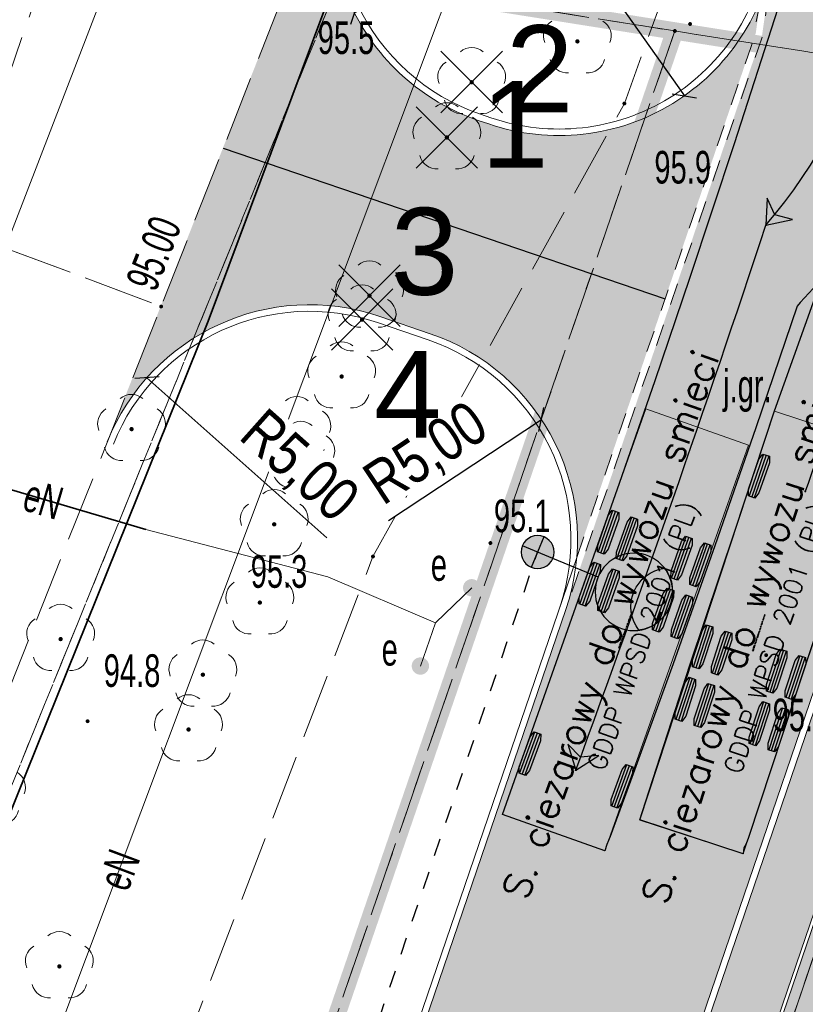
# Model space of a CAD drawing. Header units: metres. Extents: x 6539540 to 6543249, y 5894370 to 5895874.
# Tile 38 of 91: x 6541946 to 6541964, y 5895258 to 5895281. Entities that reach past the tile are written whole.
import ezdxf
from ezdxf.enums import TextEntityAlignment as Align

# ---------------------------------------------------------------- set-up
doc = ezdxf.new("R2010")
doc.units = ezdxf.units.M
for name, pattern in [('0.4_0.4', [0.8, 0.4, -0.4]), ('0.5_0.5', [1, 0.5, -0.5]), ('1.5_0.5', [2, 1.5, -0.5]), ('DASHED', [0.75, 0.5, -0.25]), ('egkk-500', [2, 1.5, -0.5]), ('egug-500', [1, 0.5, -0.5])]:
    doc.linetypes.add(name, pattern=pattern)
for name, color, linetype in [('203-punkt graniczny', 7, 'Continuous'), ('217-kontur klasyfikacyjny', 7, 'Continuous'), ('218-kontur użytku gruntowego', 7, 'Continuous'), ('219-działka ewidencyjna', 7, 'Continuous'), ('_dr_krawężnik najazdowy 15x22', 214, '0.5_0.5'), ('_dr_krawężnik wystający 15x30', 214, 'Continuous'), ('_rozbiórki', 1, 'Continuous'), ('drzewo liściaste', 7, 'Continuous'), ('elektroenergetyczne urządzenie techniczne', 7, 'Continuous'), ('elektroenergetyczne urządzenie techniczne-Atr17', 7, 'Continuous'), ('jezdnia', 7, 'Continuous'), ('jezdnia-Atr17', 7, 'Continuous'), ('obudowa ochronna przewodu', 7, 'Continuous'), ('ogrodzenie trwałe', 7, 'Continuous'), ('pikieta naturalna', 7, 'Continuous'), ('pikieta naturalna-Atr2', 7, 'Continuous'), ('pikieta sztuczna', 7, 'Continuous'), ('pikieta sztuczna-Atr2', 7, 'Continuous'), ('przewód elektroenergetyczny podziemny', 7, 'Continuous'), ('przewód elektroenergetyczny podziemny-Atr1', 7, 'Continuous'), ('przewód gazowy', 7, 'Continuous')]:
    doc.layers.add(name, color=color, linetype=linetype)
for name, color, linetype, lineweight in [('_dr opis', 7, 'Continuous', 25), ('_dr_kreskowanie chodnik', 40, 'Continuous', 5), ('_dr_kreskowanie jezdnia', 253, 'Continuous', 5), ('_dr_obrzeże 8x30', 210, 'Continuous', 30), ('A-OZNACZENIA', 7, 'Continuous', 15), ('A-PZT', 4, 'Continuous', 9), ('IE - SŁUP', 1, 'Continuous', 30), ('IE - SŁUP 150W', 1, 'Continuous', 30)]:
    doc.layers.add(name, color=color, linetype=linetype, lineweight=lineweight)
doc.layers.add('A-ZIELŃ - PROJ -B', color=7, linetype='Continuous', lineweight=13, true_color=0x91c200)
doc.styles.add('DR_Arial', font='arial.ttf', dxfattribs={"width": 0.8})
doc.styles.add('TSText', font='Simplex.shx')
doc.linetypes.add('902-500', pattern='A,3.75,0,[1,ksztalty.shx,S=0.5,R=0,X=0,Y=0],3.75', length=7.5)
doc.dimstyles.new('DR_PZT', dxfattribs={"dimtxt": 2, "dimasz": 0.8, "dimexe": 0, "dimexo": 0, "dimgap": 0.3, "dimtad": 1, "dimzin": 0, "dimtxsty": 'DR_Arial', "dimblk": 'OBLIQUE', "dimcen": 2.5, "dimse1": 1, "dimse2": 1, "dimclrd": 256, "dimclre": 256, "dimclrt": 256, "dimadec": 0, "dimazin": 0, "dimtfac": 1, "dimtmove": 0, "dimatfit": 3, "dimfxl": 1, "dimtfill": 1, "dimtfillclr": 256, "dimlwd": -1, "dimlwe": -1, "dimarcsym": 0})

# ---------------------------------------------------------------- blocks, each defined once
blk = doc.blocks.new('203')
at = {"linetype": 'Continuous', "lineweight": 0}
h = blk.add_hatch(color=0, dxfattribs=at)
edge = h.paths.add_edge_path()
edge.add_arc((0, 0), 0.045, 0, 360)
blk = doc.blocks.new('US25')
at = {"linetype": 'Continuous', "lineweight": 0}
h = blk.add_hatch(color=0, dxfattribs=at)
edge = h.paths.add_edge_path()
edge.add_arc((0, 0), 0.2, 0, 360)
blk = doc.blocks.new('PW01')
at = {"linetype": 'Continuous', "lineweight": 13}
h = blk.add_hatch(color=0, dxfattribs=at)
edge = h.paths.add_edge_path()
edge.add_arc((0, 0), 0.045, 0, 360)
blk = doc.blocks.new('OP021')
at = {"linetype": 'Continuous', "lineweight": 13}
h = blk.add_hatch(color=0, dxfattribs=at)
edge = h.paths.add_edge_path()
edge.add_arc((0, 0), 0.05, 0, 360)
at = {"color": 0, "linetype": 'Continuous', "lineweight": 13}
for centre, start, end in [((0, 0.4), 49.272, 130.728), ((-0.38, 0.124), 121.308, 202.548), ((0.38, 0.124), 337.452, 58.692), ((-0.235, -0.324), 193.221, 274.871), ((0.235, -0.324), 265.129, 346.779)]:
    blk.add_arc(centre, 0.4, start, end, dxfattribs=at)
blk = doc.blocks.new('_OBLIQUE')
at = {"color": 0, "linetype": 'ByBlock'}
blk.add_line((-0.5, -0.5), (0.5, 0.5), dxfattribs=at)
blk = doc.blocks.new('*D129')
at = {"layer": '_dr opis', "transparency": 16777216}
blk.add_line((6541958.954, 5895283.407), (6541954.114, 5895280.957), dxfattribs=at)
at = {"layer": 'Defpoints', "color": 0, "transparency": 16777216}
blk.add_point((6541954.114, 5895280.957), dxfattribs=at)
at = {"layer": '_dr opis', "transparency": 16777216, "xscale": 0.4, "yscale": 0.4, "zscale": 0.4, "rotation": 206.8427092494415}
blk.add_blockref('_OBLIQUE', (6541954.114, 5895280.957), dxfattribs=at)
at = {"layer": '_dr opis', "transparency": 16777216, "insert": (6541957.213, 5895283.368), "char_height": 1, "attachment_point": 5, "rotation": 26.8427, "style": 'DR_Arial', "bg_fill": 3, "box_fill_scale": 1.1, "bg_fill_color": 256, "bg_fill_true_color": 13158600, "bg_fill_transparency": 0}
blk.add_mtext('R5,00', dxfattribs=at)
at = {"layer": 'Defpoints', "color": 0, "transparency": 16777216}
blk.add_point((6541958.575, 5895283.215), dxfattribs=at)
blk = doc.blocks.new('*D130')
at = {"layer": '_dr opis', "transparency": 16777216}
blk.add_line((6541953.483, 5895268.882), (6541949.344, 5895272.563), dxfattribs=at)
at = {"layer": 'Defpoints', "color": 0, "transparency": 16777216}
blk.add_point((6541949.344, 5895272.563), dxfattribs=at)
at = {"layer": '_dr opis', "transparency": 16777216, "xscale": 0.4, "yscale": 0.4, "zscale": 0.4, "rotation": 138.3568751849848}
blk.add_blockref('_OBLIQUE', (6541949.344, 5895272.563), dxfattribs=at)
at = {"layer": '_dr opis', "transparency": 16777216, "insert": (6541952.809, 5895270.487), "char_height": 1, "attachment_point": 5, "rotation": 318.3569, "style": 'DR_Arial', "bg_fill": 3, "box_fill_scale": 1.1, "bg_fill_color": 256, "bg_fill_true_color": 13158600, "bg_fill_transparency": 0}
blk.add_mtext('R5,00', dxfattribs=at)
at = {"layer": 'Defpoints', "color": 0, "transparency": 16777216}
blk.add_point((6541953.08, 5895269.241), dxfattribs=at)
blk = doc.blocks.new('*D131')
at = {"layer": '_dr opis', "transparency": 16777216}
blk.add_line((6541954.895, 5895269.276), (6541958.412, 5895271.604), dxfattribs=at)
at = {"layer": 'Defpoints', "color": 0, "transparency": 16777216}
for p in [(6541958.412, 5895271.604), (6541954.243, 5895268.844)]:
    blk.add_point(p, dxfattribs=at)
at = {"layer": '_dr opis', "transparency": 16777216, "xscale": 0.4, "yscale": 0.4, "zscale": 0.4, "rotation": 33.50194002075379}
blk.add_blockref('_OBLIQUE', (6541958.412, 5895271.604), dxfattribs=at)
at = {"layer": '_dr opis', "transparency": 16777216, "insert": (6541955.79, 5895270.769), "char_height": 1, "attachment_point": 5, "rotation": 33.5019, "style": 'DR_Arial', "bg_fill": 3, "box_fill_scale": 1.1, "bg_fill_color": 256, "bg_fill_true_color": 13158600, "bg_fill_transparency": 0}
blk.add_mtext('R5,00', dxfattribs=at)
blk = doc.blocks.new('*D132')
at = {"layer": '_dr opis', "transparency": 16777216}
blk.add_line((6541958.571, 5895283.48), (6541961.7, 5895279.048), dxfattribs=at)
at = {"layer": 'Defpoints', "color": 0, "transparency": 16777216}
blk.add_point((6541961.7, 5895279.048), dxfattribs=at)
at = {"layer": '_dr opis', "transparency": 16777216, "xscale": 0.4, "yscale": 0.4, "zscale": 0.4, "rotation": 305.2192955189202}
blk.add_blockref('_OBLIQUE', (6541961.7, 5895279.048), dxfattribs=at)
at = {"layer": '_dr opis', "transparency": 16777216, "insert": (6541960.09, 5895282.63), "char_height": 1, "attachment_point": 5, "rotation": 305.2193, "style": 'DR_Arial', "bg_fill": 3, "box_fill_scale": 1.1, "bg_fill_color": 256, "bg_fill_true_color": 13158600, "bg_fill_transparency": 0}
blk.add_mtext('R5,00', dxfattribs=at)
at = {"layer": 'Defpoints', "color": 0, "transparency": 16777216}
blk.add_point((6541958.816, 5895283.133), dxfattribs=at)
blk = doc.blocks.new('deweloper')
at = {"layer": 'A-ZIELŃ - PROJ -B', "true_color": 0x58ba48, "transparency": 33554559}
h = blk.add_hatch(dxfattribs=at)
h.set_pattern_fill('AR-CONC', color=85, scale=0.1)
h.set_pattern_definition([(50, (314.86225, -51.34885), (0.7172601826, -0.062752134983), [0.075, -0.825]), (355, (314.86225, -51.34885), (-0.13875133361, 0.7521921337), [0.06, -0.66]), (100.45144446, (314.922, -51.3541), (0.578508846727, 0.68943999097), [0.063740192, -0.701142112]), (46.1842, (314.86225, -51.14885), (1.06724133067, -0.16551928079), [0.1125, -1.2375]), (96.63563549, (314.9512, -51.1626), (0.93466194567, 0.97411860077), [0.095610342, -1.05171376]), (351.18416399, (314.8622, -51.1489), (0.93466194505, 0.97411860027), [0.09, -0.990000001]), (21, (314.96225, -51.19885), (0.59690705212, -0.402618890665), [0.075, -0.825]), (326, (314.96225, -51.19885), (0.24331533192, 0.725150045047), [0.06, -0.66]), (71.45144474, (315.012, -51.2324), (0.84022237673, 0.322531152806), [0.06374019, -0.701142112]), (37.5, (314.86225, -51.34885), (0.012159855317, 0.332893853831), [0, -0.652, 0, -0.67, 0, -0.6625]), (7.5, (314.86225, -51.34885), (0.263069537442, 0.394411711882), [0, -0.382, 0, -0.637, 0, -0.2525]), (327.5, (314.63925, -51.34885), (0.5338224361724, -0.022554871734), [0, -0.25, 0, -0.78, 0, -1.035]), (317.5, (314.53925, -51.34885), (0.583186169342, 0.100104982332), [0, -0.325, 0, -0.518, 0, -0.735])])
h.paths.add_polyline_path([(6542249.185, 5895130.691), (6542250.456, 5895133.36), (6542242.721, 5895138.926), (6542245.746, 5895142.95), (6542258.643, 5895133.661), (6542264.468, 5895141.789), (6542251.62, 5895150.997), (6542254.537, 5895155.064), (6542266.843, 5895146.235), (6542271.401, 5895155.272), (6542260.366, 5895163.202), (6542263.274, 5895167.258), (6542264.51, 5895166.372), (6542274.962, 5895162.792), (6542278.487, 5895172.192), (6542267.445, 5895175.936), (6542269.512, 5895180.515), (6542280.279, 5895176.843), (6542283.757, 5895186.244), (6542273.379, 5895189.763), (6542274.985, 5895194.498), (6542285.502, 5895190.897), (6542289.026, 5895200.296), (6542278.197, 5895203.968), (6542279.803, 5895208.703), (6542290.766, 5895204.934), (6542294.296, 5895214.347), (6542283.015, 5895218.174), (6542284.621, 5895222.909), (6542300.79, 5895217.425), (6542278.72, 5895158.571), (6542261.256, 5895124.602)])
at = {"layer": 'A-OZNACZENIA', "color": 13, "linetype": 'DASHED', "ltscale": 5, "true_color": 0xd26260, "const_width": 0.5}
blk.add_lwpolyline([(6542230.162, 5895034.481), (6542187.282, 5895056.111), (6542196.632, 5895073.611), (6542199.892, 5895079.701), (6542216.522, 5895108.481), (6542236.732, 5895130.961), (6542248.032, 5895145.991), (6542263.992, 5895168.261), (6542272.432, 5895186.971), (6542286.222, 5895227.631), (6542304.992, 5895224.671), (6542242.172, 5895065.021)], close=True, dxfattribs=at)
at = {"layer": 'A-PZT'}
blk.add_lwpolyline([(6542271.401, 5895155.272), (6542260.366, 5895163.202), (6542263.274, 5895167.258), (6542264.51, 5895166.372), (6542274.962, 5895162.792), (6542278.487, 5895172.192), (6542267.445, 5895175.936), (6542269.512, 5895180.515), (6542280.279, 5895176.843), (6542283.757, 5895186.244), (6542273.379, 5895189.763), (6542274.985, 5895194.498), (6542285.502, 5895190.897), (6542289.026, 5895200.296), (6542278.197, 5895203.968), (6542279.803, 5895208.703), (6542290.766, 5895204.934), (6542294.296, 5895214.347), (6542283.015, 5895218.174), (6542284.621, 5895222.909), (6542300.79, 5895217.425), (6542278.72, 5895158.571)], dxfattribs=at)
blk = doc.blocks.new('slup pojedynczy')
at = {"layer": 'IE - SŁUP 150W', "ltscale": 0.75}
h = blk.add_hatch(color=256, dxfattribs=at)
edge = h.paths.add_edge_path()
edge.add_arc((4596208.008, 5925834.047), 0.338, 0, 360)
h = blk.add_hatch(color=256, dxfattribs=at)
edge = h.paths.add_edge_path()
edge.add_arc((4596208.008, 5925831.126), 0.792, 30, 150)
edge.add_arc((4596208.008, 5925831.918), 0.792, 210, 330)
for p, q in [((4596208.008, 5925833.71), (4596208.008, 5925834.385)), ((4596207.671, 5925834.047), (4596208.346, 5925834.047)), ((4596208.008, 5925832.71), (4596208.008, 5925833.71))]:
    blk.add_line(p, q, dxfattribs=at)
for centre, radius in [((4596208.008, 5925834.047), 0.338), ((4596208.008, 5925831.918), 0.792)]:
    blk.add_circle(centre, radius, dxfattribs=at)
for centre, start, end in [((4596208.008, 5925831.126), 30, 150), ((4596208.008, 5925831.918), 210, 330)]:
    blk.add_arc(centre, 0.792, start, end, dxfattribs=at)
blk = doc.blocks.new('*U173')
at = {"layer": '_dr opis', "color": 6, "linetype": 'Continuous', "lineweight": 0, "ltscale": 0.3048, "transparency": 33554687}
blk.add_circle((0, 0), 0.0127, dxfattribs=at)
blk = doc.blocks.new('*U174')
at = {"layer": '_dr opis', "transparency": 33554687}
blk.add_hatch(color=4, dxfattribs=at).paths.add_polyline_path([(0, 0), (0.61, 0.134), (0.201, 0.239), (0.028, 0.624)])
at = {"layer": '_dr opis', "color": 4, "linetype": 'Continuous', "ltscale": 0.3048, "transparency": 33554687, "flags": 128}
blk.add_lwpolyline([(0, 0), (0.61, 0.134), (0.201, 0.239), (0.028, 0.624)], close=True, dxfattribs=at)
blk = doc.blocks.new('*U175')
at = {"layer": '_dr opis', "color": 6, "linetype": 'Continuous', "lineweight": 0, "ltscale": 0.3048, "transparency": 33554687}
blk.add_circle((0, 0), 0.0127, dxfattribs=at)
blk = doc.blocks.new('*U176')
at = {"layer": '_dr opis', "color": 6, "linetype": 'Continuous', "lineweight": 0, "ltscale": 0.3048, "transparency": 33554687}
blk.add_circle((0, 0), 0.0127, dxfattribs=at)
blk = doc.blocks.new('*U177')
at = {"layer": '_dr opis', "transparency": 33554687}
blk.add_hatch(color=4, dxfattribs=at).paths.add_polyline_path([(0, 0), (0.528, 0.335), (0.107, 0.293), (-0.187, 0.596)])
at = {"layer": '_dr opis', "color": 4, "linetype": 'Continuous', "ltscale": 0.3048, "transparency": 33554687, "flags": 128}
blk.add_lwpolyline([(0, 0), (0.528, 0.335), (0.107, 0.293), (-0.187, 0.596)], close=True, dxfattribs=at)
blk = doc.blocks.new('*U178')
at = {"layer": '_dr opis', "color": 3, "linetype": 'Continuous', "ltscale": 0.3048, "transparency": 33554687, "flags": 128}
blk.add_lwpolyline([(6541964.758, 5895274.726), (6541964.362, 5895274.295), (6541964.293, 5895274.207), (6541963.344, 5895271.408), (6541962.403, 5895268.695), (6541961.442, 5895265.982), (6541960.463, 5895263.278), (6541959.997, 5895262.011), (6541959.918, 5895261.824), (6541959.874, 5895261.678), (6541957.517, 5895262.512), (6541960.208, 5895270.134), (6541961.025, 5895272.497), (6541961.823, 5895274.852), (6541962.849, 5895277.949), (6541963.856, 5895281.066)], dxfattribs=at)
blk = doc.blocks.new('*U180')
at = {"layer": '_dr opis', "color": 2, "linetype": 'Continuous', "ltscale": 0.3048, "transparency": 33554687}
for p, q in [((-6.427, 1.1865), (-7.443, 1.1865)), ((-5.157, 1.1865), (-6.173, 1.1865)), ((-6.427, 1.123), (-7.443, 1.123)), ((-6.427, 1.0595), (-7.443, 1.0595)), ((-5.157, 1.123), (-6.173, 1.123)), ((-5.157, 1.0595), (-6.173, 1.0595)), ((-6.427, 0.7295), (-7.443, 0.7295)), ((-5.157, 0.7295), (-6.173, 0.7295)), ((-6.427, 0.666), (-7.443, 0.666)), ((-6.427, 0.6025), (-7.443, 0.6025)), ((-5.157, 0.666), (-6.173, 0.666)), ((-5.157, 0.6025), (-6.173, 0.6025)), ((-6.427, -0.6025), (-7.443, -0.6025)), ((-6.427, -0.666), (-7.443, -0.666)), ((-5.157, -0.6025), (-6.173, -0.6025)), ((-5.157, -0.666), (-6.173, -0.666)), ((-6.427, -0.7295), (-7.443, -0.7295)), ((-5.157, -0.7295), (-6.173, -0.7295)), ((-6.427, -1.0595), (-7.443, -1.0595)), ((-6.427, -1.123), (-7.443, -1.123)), ((-5.157, -1.0595), (-6.173, -1.0595)), ((-5.157, -1.123), (-6.173, -1.123)), ((-6.427, -1.1865), (-7.443, -1.1865)), ((-5.157, -1.1865), (-6.173, -1.1865))]:
    blk.add_line(p, q, dxfattribs=at)
at = {"layer": '_dr opis', "color": 5, "linetype": 'Continuous', "lineweight": 0, "ltscale": 0.3048, "transparency": 33554687}
blk.add_lwpolyline([(0, 1.25), (-9.9, 1.25), (-9.9, -1.25), (0, -1.25), (0, 1.25), (0, 1.25)], close=True, dxfattribs=at)
at = {"layer": '_dr opis', "color": 254, "linetype": 'Continuous', "ltscale": 0.3048, "transparency": 33554687, "flags": 128}
for points in [[(-6.427, 1.202248), (-6.427, 1.043752), (-6.56924, 0.996), (-7.30076, 0.996), (-7.443, 1.043752), (-7.443, 1.202248), (-7.30076, 1.25), (-6.56924, 1.25)], [(-5.157, 1.202248), (-5.157, 1.043752), (-5.29924, 0.996), (-6.03076, 0.996), (-6.173, 1.043752), (-6.173, 1.202248), (-6.03076, 1.25), (-5.29924, 1.25)], [(-6.427, 0.745248), (-6.427, 0.586752), (-6.56924, 0.539), (-7.30076, 0.539), (-7.443, 0.586752), (-7.443, 0.745248), (-7.30076, 0.793), (-6.56924, 0.793)], [(-5.157, 0.745248), (-5.157, 0.586752), (-5.29924, 0.539), (-6.03076, 0.539), (-6.173, 0.586752), (-6.173, 0.745248), (-6.03076, 0.793), (-5.29924, 0.793)], [(-6.427, -0.586752), (-6.427, -0.745248), (-6.56924, -0.793), (-7.30076, -0.793), (-7.443, -0.745248), (-7.443, -0.586752), (-7.30076, -0.539), (-6.56924, -0.539)], [(-5.157, -0.586752), (-5.157, -0.745248), (-5.29924, -0.793), (-6.03076, -0.793), (-6.173, -0.745248), (-6.173, -0.586752), (-6.03076, -0.539), (-5.29924, -0.539)], [(-6.427, -1.043752), (-6.427, -1.202248), (-6.56924, -1.25), (-7.30076, -1.25), (-7.443, -1.202248), (-7.443, -1.043752), (-7.30076, -0.996), (-6.56924, -0.996)], [(-5.157, -1.043752), (-5.157, -1.202248), (-5.29924, -1.25), (-6.03076, -1.25), (-6.173, -1.202248), (-6.173, -1.043752), (-6.03076, -0.996), (-5.29924, -0.996)]]:
    blk.add_lwpolyline(points, close=True, dxfattribs=at)
blk = doc.blocks.new('*U179')
at = {"layer": '_dr opis', "color": 2, "linetype": 'Continuous', "ltscale": 0.3048, "transparency": 33554687}
for p, q in [((-1.293, -0.079), (-0.943, 0.875)), ((-1.233, -0.101), (-0.884, 0.853)), ((-1.173, -0.123), (-0.824, 0.831)), ((0.824, -0.831), (1.173, 0.123)), ((0.884, -0.853), (1.233, 0.101)), ((0.943, -0.875), (1.293, 0.079))]:
    blk.add_line(p, q, dxfattribs=at)
at = {"layer": '_dr opis', "color": 254, "linetype": 'Continuous', "ltscale": 0.3048, "transparency": 33554687, "flags": 128}
for points in [[(-1.159, -0.129), (-1.307, -0.074), (-1.303, 0.076), (-1.052, 0.763), (-0.958, 0.88), (-0.809, 0.825), (-0.813, 0.675), (-1.065, -0.011)], [(0.958, -0.88), (0.809, -0.825), (0.813, -0.675), (1.065, 0.011), (1.159, 0.129), (1.307, 0.074), (1.303, -0.076), (1.052, -0.763)]]:
    blk.add_lwpolyline(points, close=True, dxfattribs=at)
at = {"layer": '_dr opis', "rotation": 250.5296204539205}
blk.add_blockref('*U180', (-0.51, -1.443), dxfattribs=at)
at = {"layer": '_dr opis', "color": 4, "transparency": 33554687, "style": 'TSText'}
for s, height, p in [('S. ciezarowy do wywozu smieci', 0.625, (0.798, 3.345)), ('GDDP WPSD 2001 (PL)', 0.41667, (1.535, 3.085)), ('(c) 2025 Transoft Solutions, Inc. All rights reserved.', 0.025, (1.14, 3.224))]:
    blk.add_text(s, height=height, rotation=70.5296, dxfattribs=at).set_placement(p, align=Align.MIDDLE_CENTER)
blk = doc.blocks.new('*U159')
at = {"layer": '_dr opis', "color": 6, "linetype": 'Continuous', "ltscale": 0.3048, "transparency": 33554687}
for centre, radius, start, end in [((6541954.046, 5895284.162), 12.501, 319.6637, 59.8056), ((6541562.435, 5895408.92), 422.567, 339.87641, 341.67606)]:
    blk.add_arc(centre, radius, start, end, dxfattribs=at)
at = {"layer": '_dr opis'}
for name, p in [('*U178', (0, 0)), ('*U174', (6541963.575, 5895276.07)), ('*U179', (6541959.205, 5895263.538)), ('*U177', (6541959.205, 5895263.538))]:
    blk.add_blockref(name, p, dxfattribs=at)
for name, p, rotation in [('*U173', (6541963.575, 5895276.07), 229.6636557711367), ('*U175', (6541963.575, 5895276.07), 251.6760610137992), ('*U176', (6541959.205, 5895263.538), 249.8764121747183)]:
    blk.add_blockref(name, p, dxfattribs=dict(at, rotation=rotation))
blk = doc.blocks.new('*U184')
at = {"layer": '_dr opis', "color": 6, "linetype": 'Continuous', "lineweight": 0, "ltscale": 0.3048, "transparency": 33554687}
blk.add_circle((0, 0), 0.0127, dxfattribs=at)
blk = doc.blocks.new('*U205')
at = {"layer": '_dr opis', "color": 3, "linetype": 'Continuous', "ltscale": 0.3048, "transparency": 33554687, "flags": 128}
blk.add_lwpolyline([(6541965.334, 5895268.475), (6541964.477, 5895265.938), (6541963.175, 5895261.982), (6541963.117, 5895261.84), (6541963.068, 5895261.751), (6541963.051, 5895261.607), (6541960.676, 5895262.388), (6541960.807, 5895262.801), (6541961.832, 5895265.97), (6541962.86, 5895269.029), (6541963.773, 5895271.804), (6541964.924, 5895275.017)], dxfattribs=at)
blk = doc.blocks.new('*U209')
at = {"layer": '_dr opis', "color": 2, "linetype": 'Continuous', "ltscale": 0.3048, "transparency": 33554687}
for p, q in [((-6.427, 1.1865), (-7.443, 1.1865)), ((-5.157, 1.1865), (-6.173, 1.1865)), ((-6.427, 1.123), (-7.443, 1.123)), ((-6.427, 1.0595), (-7.443, 1.0595)), ((-5.157, 1.123), (-6.173, 1.123)), ((-5.157, 1.0595), (-6.173, 1.0595)), ((-6.427, 0.7295), (-7.443, 0.7295)), ((-5.157, 0.7295), (-6.173, 0.7295)), ((-6.427, 0.666), (-7.443, 0.666)), ((-6.427, 0.6025), (-7.443, 0.6025)), ((-5.157, 0.666), (-6.173, 0.666)), ((-5.157, 0.6025), (-6.173, 0.6025)), ((-6.427, -0.6025), (-7.443, -0.6025)), ((-6.427, -0.666), (-7.443, -0.666)), ((-5.157, -0.6025), (-6.173, -0.6025)), ((-5.157, -0.666), (-6.173, -0.666)), ((-6.427, -0.7295), (-7.443, -0.7295)), ((-5.157, -0.7295), (-6.173, -0.7295)), ((-6.427, -1.0595), (-7.443, -1.0595)), ((-6.427, -1.123), (-7.443, -1.123)), ((-5.157, -1.0595), (-6.173, -1.0595)), ((-5.157, -1.123), (-6.173, -1.123)), ((-6.427, -1.1865), (-7.443, -1.1865)), ((-5.157, -1.1865), (-6.173, -1.1865))]:
    blk.add_line(p, q, dxfattribs=at)
at = {"layer": '_dr opis', "color": 5, "linetype": 'Continuous', "lineweight": 0, "ltscale": 0.3048, "transparency": 33554687}
blk.add_lwpolyline([(0, 1.25), (-9.9, 1.25), (-9.9, -1.25), (0, -1.25), (0, 1.25), (0, 1.25)], close=True, dxfattribs=at)
at = {"layer": '_dr opis', "color": 254, "linetype": 'Continuous', "ltscale": 0.3048, "transparency": 33554687, "flags": 128}
for points in [[(-6.427, 1.202248), (-6.427, 1.043752), (-6.56924, 0.996), (-7.30076, 0.996), (-7.443, 1.043752), (-7.443, 1.202248), (-7.30076, 1.25), (-6.56924, 1.25)], [(-5.157, 1.202248), (-5.157, 1.043752), (-5.29924, 0.996), (-6.03076, 0.996), (-6.173, 1.043752), (-6.173, 1.202248), (-6.03076, 1.25), (-5.29924, 1.25)], [(-6.427, 0.745248), (-6.427, 0.586752), (-6.56924, 0.539), (-7.30076, 0.539), (-7.443, 0.586752), (-7.443, 0.745248), (-7.30076, 0.793), (-6.56924, 0.793)], [(-5.157, 0.745248), (-5.157, 0.586752), (-5.29924, 0.539), (-6.03076, 0.539), (-6.173, 0.586752), (-6.173, 0.745248), (-6.03076, 0.793), (-5.29924, 0.793)], [(-6.427, -0.586752), (-6.427, -0.745248), (-6.56924, -0.793), (-7.30076, -0.793), (-7.443, -0.745248), (-7.443, -0.586752), (-7.30076, -0.539), (-6.56924, -0.539)], [(-5.157, -0.586752), (-5.157, -0.745248), (-5.29924, -0.793), (-6.03076, -0.793), (-6.173, -0.745248), (-6.173, -0.586752), (-6.03076, -0.539), (-5.29924, -0.539)], [(-6.427, -1.043752), (-6.427, -1.202248), (-6.56924, -1.25), (-7.30076, -1.25), (-7.443, -1.202248), (-7.443, -1.043752), (-7.30076, -0.996), (-6.56924, -0.996)], [(-5.157, -1.043752), (-5.157, -1.202248), (-5.29924, -1.25), (-6.03076, -1.25), (-6.173, -1.202248), (-6.173, -1.043752), (-6.03076, -0.996), (-5.29924, -0.996)]]:
    blk.add_lwpolyline(points, close=True, dxfattribs=at)
blk = doc.blocks.new('*U208')
at = {"layer": '_dr opis', "color": 2, "linetype": 'Continuous', "ltscale": 0.3048, "transparency": 33554687}
for p, q in [((-0.96, 0.854), (-1.292, -0.106)), ((-0.9, 0.833), (-1.232, -0.127)), ((-0.84, 0.812), (-1.172, -0.148)), ((1.173, 0.148), (0.84, -0.812)), ((1.233, 0.127), (0.9, -0.833)), ((1.293, 0.106), (0.96, -0.854))]:
    blk.add_line(p, q, dxfattribs=at)
at = {"layer": '_dr opis', "color": 254, "linetype": 'Continuous', "ltscale": 0.3048, "transparency": 33554687, "flags": 128}
for points in [[(-0.975, 0.859), (-0.825, 0.807), (-0.826, 0.657), (-1.066, -0.034), (-1.158, -0.153), (-1.307, -0.101), (-1.306, 0.049), (-1.066, 0.74)], [(1.158, 0.153), (1.307, 0.101), (1.306, -0.049), (1.066, -0.74), (0.975, -0.859), (0.825, -0.807), (0.826, -0.657), (1.066, 0.034)]]:
    blk.add_lwpolyline(points, close=True, dxfattribs=at)
at = {"layer": '_dr opis', "rotation": 71.79418558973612}
blk.add_blockref('*U209', (0.478, 1.453), dxfattribs=at)
at = {"layer": '_dr opis', "color": 4, "transparency": 33554687, "style": 'TSText'}
for s, height, p in [('S. ciezarowy do wywozu smieci', 0.625, (-1.413, -3.136)), ('GDDP WPSD 2001 (PL)', 0.41667, (-0.671, -3.38)), ('(c) 2025 Transoft Solutions, Inc. All rights reserved.', 0.025, (-1.069, -3.249))]:
    blk.add_text(s, height=height, rotation=71.7942, dxfattribs=at).set_placement(p, align=Align.MIDDLE_CENTER)
blk = doc.blocks.new('*U183')
at = {"layer": '_dr opis', "color": 6, "linetype": 'Continuous', "ltscale": 0.3048, "transparency": 33554687}
blk.add_arc((6542247.984, 5895171.683), 300.052, 159.56041, 160.8833, dxfattribs=at)
at = {"layer": '_dr opis'}
for name, p in [('*U205', (0, 0)), ('*U208', (6541964.479, 5895269.948))]:
    blk.add_blockref(name, p, dxfattribs=at)
at = {"layer": '_dr opis', "rotation": 70.88330192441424}
blk.add_blockref('*U184', (6541964.479, 5895269.948), dxfattribs=at)

msp = doc.modelspace()

# ---------------------------------------------------------------- hatches: boundary and pattern name
at = {"layer": '_dr_kreskowanie chodnik'}
h = msp.add_hatch(color=256, dxfattribs=at)
h.dxf.hatch_style = 1
edge = h.paths.add_edge_path()
edge.add_line((6541939.597, 5895207.044), (6541939.276, 5895209.141))
edge.add_line((6541939.276, 5895209.141), (6541942.462, 5895213.479))
edge.add_arc((6541879.475, 5895259.738), 78.15, 323.70553, 335.6555)
edge.add_line((6541950.676, 5895227.523), (6541955.757, 5895238.754))
edge.add_line((6541955.757, 5895238.754), (6541965.819, 5895268.244))
edge.add_line((6541965.819, 5895268.244), (6541967.723, 5895269.18))
edge.add_line((6541967.723, 5895269.18), (6541957.154, 5895238.202))
edge.add_line((6541957.154, 5895238.202), (6541952.042, 5895226.905))
edge.add_arc((6541879.475, 5895259.738), 79.65, 323.70553, 335.6555, ccw=False)
edge.add_line((6541943.671, 5895212.591), (6541939.597, 5895207.044))
at = {"layer": '_dr_kreskowanie jezdnia'}
h = msp.add_hatch(color=256, dxfattribs=at)
h.dxf.hatch_style = 1
edge = h.paths.add_edge_path()
edge.add_line((6541850.359, 5895085.482), (6541854.358, 5895091.43))
edge.add_line((6541854.358, 5895091.43), (6541889.068, 5895154.7))
edge.add_arc((6541957.453, 5895117.184), 78, 138.01071, 151.25096, ccw=False)
edge.add_line((6541899.478, 5895169.366), (6541915.54, 5895187.211))
edge.add_line((6541915.54, 5895187.211), (6541937.506, 5895217.119))
edge.add_arc((6541879.475, 5895259.738), 72, 323.70553, 335.6555)
edge.add_line((6541945.073, 5895230.058), (6541950.032, 5895241.02))
edge.add_line((6541950.032, 5895241.02), (6541963.489, 5895280.46))
edge.add_line((6541963.489, 5895280.46), (6541963.995, 5895284.052))
edge.add_arc((6541956.073, 5895285.167), 8, 351.9852, 440.8524)
edge.add_line((6541957.345, 5895293.065), (6541979.003, 5895290.047))
edge.add_arc((6541977.862, 5895282.129), 8, 81.8036, 171.9852)
edge.add_line((6541969.94, 5895283.244), (6541969.351, 5895279.06))
edge.add_line((6541969.351, 5895279.06), (6541955.618, 5895238.81))
edge.add_line((6541955.618, 5895238.81), (6541950.539, 5895227.585))
edge.add_arc((6541879.475, 5895259.738), 78, 323.70553, 335.6555, ccw=False)
edge.add_line((6541942.341, 5895213.567), (6541920.2, 5895183.419))
edge.add_line((6541920.2, 5895183.419), (6541903.938, 5895165.352))
edge.add_arc((6541957.453, 5895117.184), 72, 138.01071, 151.25096)
edge.add_line((6541894.328, 5895151.814), (6541859.488, 5895088.307))
edge.add_line((6541859.488, 5895088.307), (6541855.339, 5895082.134))
edge.add_line((6541855.339, 5895082.134), (6541850.359, 5895085.482))
h = msp.add_hatch(color=256, dxfattribs=at)
h.dxf.hatch_style = 1
h.paths.add_polyline_path([(6541957.201, 5895278.401), (6541956.96, 5895278.483, -0.427403), (6541953.92, 5895285.04), (6541948.433, 5895271.086, -0.399882), (6541954.695, 5895273.973), (6541955.857, 5895273.576, -0.343987), (6541959.225, 5895268.428), (6541963.342, 5895280.495), (6541963.449, 5895281.253, -0.39772)])

# ---------------------------------------------------------------- linework, layer by layer
at = {"flags": 128}
msp.add_lwpolyline([(6541951.098, 5895277.842), (6541961.255, 5895274.376)], dxfattribs=at)
at = {"layer": '217-kontur klasyfikacyjny', "color": 92, "linetype": 'egkk-500', "lineweight": 18, "flags": 128}
for points in [[(6541953.79, 5895281.76), (6541935.31, 5895236.33)], [(6541961.48, 5895280.54), (6541953.79, 5895281.76)], [(6541948.08, 5895241.51), (6541961.48, 5895280.54)], [(6541971.36, 5895278.98), (6541957.57, 5895238.32)]]:
    msp.add_lwpolyline(points, dxfattribs=at)
at = {"layer": '218-kontur użytku gruntowego', "color": 3, "linetype": 'egug-500', "lineweight": 18, "flags": 128}
for points in [[(6541935.31, 5895236.33), (6541953.79, 5895281.76)], [(6541953.79, 5895281.76), (6541935.31, 5895236.33)], [(6541961.48, 5895280.54), (6541953.79, 5895281.76)], [(6541953.79, 5895281.76), (6541961.48, 5895280.54)], [(6541961.48, 5895280.54), (6541948.08, 5895241.51)], [(6541948.08, 5895241.51), (6541961.48, 5895280.54)], [(6541971.36, 5895278.98), (6541961.48, 5895280.54)], [(6541961.48, 5895280.54), (6541971.36, 5895278.98)], [(6541957.57, 5895238.32), (6541971.36, 5895278.98)], [(6541971.36, 5895278.98), (6541957.57, 5895238.32)]]:
    msp.add_lwpolyline(points, dxfattribs=at)
at = {"layer": '_dr_krawężnik wystający 15x30', "lineweight": 5, "flags": 128}
for points in [[(6541953.92, 5895285.04, 0.427403), (6541956.96, 5895278.483), (6541957.201, 5895278.401, 0.470696), (6541963.767, 5895282.436)], [(6541954.059, 5895284.985, 0.427403), (6541957.009, 5895278.625), (6541957.25, 5895278.543, 0.470696), (6541963.619, 5895282.457, 0.470696)], [(6541958.975, 5895267.23, 0.414214), (6541955.857, 5895273.576), (6541954.695, 5895273.973, 0.399882), (6541948.433, 5895271.086)], [(6541958.833, 5895267.278, 0.414214), (6541955.809, 5895273.434), (6541954.647, 5895273.831, 0.399882), (6541948.573, 5895271.031, 0.399882)], [(6541959.225, 5895268.428), (6541949.893, 5895241.076), (6541944.936, 5895230.12, -0.052189), (6541937.385, 5895217.208), (6541915.424, 5895187.306), (6541899.367, 5895169.466, 0.057836), (6541888.937, 5895154.772), (6541854.23, 5895091.508), (6541854.23, 5895091.508), (6541850.235, 5895085.565)], [(6541939.209, 5895209.049), (6541942.462, 5895213.479, 0.052189), (6541950.676, 5895227.523), (6541955.757, 5895238.754), (6541965.856, 5895268.351)], [(6541939.177, 5895209.259), (6541942.341, 5895213.567, 0.052189), (6541950.539, 5895227.585), (6541955.618, 5895238.81), (6541965.665, 5895268.258)], [(6541958.975, 5895267.23), (6541950.032, 5895241.02), (6541945.073, 5895230.058, -0.052189), (6541937.506, 5895217.119), (6541915.54, 5895187.211), (6541899.478, 5895169.366, 0.057836), (6541889.068, 5895154.7), (6541854.358, 5895091.43), (6541850.359, 5895085.482)]]:
    msp.add_lwpolyline(points, format="xyb", dxfattribs=at)
at = {"layer": '_dr_obrzeże 8x30', "lineweight": 5, "flags": 128}
for points in [[(6541939.597, 5895207.044), (6541943.671, 5895212.591, 0.052189), (6541952.042, 5895226.905), (6541957.154, 5895238.202), (6541967.723, 5895269.18)], [(6541939.615, 5895206.932), (6541943.736, 5895212.543, 0.052189), (6541952.115, 5895226.872), (6541957.228, 5895238.172), (6541967.825, 5895269.229)]]:
    msp.add_lwpolyline(points, format="xyb", dxfattribs=at)
at = {"layer": '_rozbiórki', "lineweight": 30, "flags": 128}
for points in [[(6541956.102, 5895280.074), (6541957.516, 5895278.66)], [(6541957.516, 5895280.074), (6541956.102, 5895278.66)], [(6541955.533, 5895278.797), (6541956.947, 5895277.383)], [(6541956.947, 5895278.797), (6541955.533, 5895277.383)], [(6541953.753, 5895275.157), (6541955.167, 5895273.743)], [(6541955.167, 5895275.157), (6541953.753, 5895273.743)], [(6541953.583, 5895274.607), (6541954.997, 5895273.193)], [(6541954.997, 5895274.607), (6541953.583, 5895273.193)]]:
    msp.add_lwpolyline(points, dxfattribs=at)
at = {"layer": 'IE - SŁUP', "linetype": '0.4_0.4', "elevation": 86.721, "flags": 128}
msp.add_lwpolyline([(6541844.862, 5895027.715), (6541850.479, 5895047.499), (6541855.716, 5895066.345), (6541860.078, 5895081.68), (6541851.522, 5895089.058), (6541866.219, 5895115.237), (6541880.635, 5895141.622), (6541891.902, 5895161.39), (6541896.419, 5895167.365), (6541916.238, 5895189.875), (6541933.994, 5895214.022), (6541940.817, 5895223.302), (6541948.68, 5895240.126), (6541958.325, 5895268.551)], dxfattribs=at)
at = {"layer": 'jezdnia', "color": 7, "linetype": '1.5_0.5', "lineweight": 18, "flags": 128}
for points in [[(6541949.73, 5895289.84), (6541946.02, 5895279.08), (6541944.8, 5895276.03), (6541949.67, 5895274.2), (6541955.19, 5895288.28)], [(6541941.7, 5895196.39), (6541946.99, 5895204.99), (6541954.09, 5895217.95), (6541960.34, 5895231.97), (6541965.49, 5895246.51), (6541971.47, 5895264.51), (6541973.11, 5895273.45), (6541969.44, 5895275.93), (6541968.88, 5895285.22), (6541962.92, 5895286.09), (6541960.32, 5895278.87), (6541954.54, 5895268.45), (6541948.25, 5895252.01), (6541942.76, 5895236.9), (6541936.16, 5895222.71), (6541930.85, 5895211.5), (6541925.19, 5895196.86), (6541922.88, 5895185.66), (6541914.28, 5895171.87), (6541903.6, 5895156.34), (6541893.61, 5895142.57), (6541887.64, 5895128.97), (6541880.47, 5895113.27), (6541878.16, 5895092.32), (6541876.17, 5895082.76), (6541879.54, 5895081.64), (6541883.37, 5895096.26), (6541887.12, 5895110.44), (6541892.18, 5895127.43), (6541897.91, 5895140.01), (6541906.24, 5895154.73), (6541916.46, 5895170.13), (6541926.26, 5895183.96), (6541937.76, 5895198.07)], [(6541933.29, 5895231.48), (6541937.02, 5895242.32), (6541940.41, 5895250.88), (6541949.67, 5895274.2), (6541944.8, 5895276.03), (6541942.72, 5895270.7), (6541934.92, 5895251.13), (6541931.56, 5895242.55), (6541928.01, 5895234.02), (6541927.82, 5895233.61), (6541924.79, 5895225.23), (6541920.25, 5895214.33), (6541915.58, 5895204.67), (6541911.42, 5895196.61), (6541909.1, 5895192.79), (6541912.72, 5895189.02), (6541916.38, 5895195.12), (6541920.5, 5895202.81), (6541925.11, 5895212.5)]]:
    msp.add_lwpolyline(points, close=True, dxfattribs=at)
at = {"layer": 'obudowa ochronna przewodu', "color": 1, "linetype": 'Continuous', "lineweight": 35, "flags": 128}
msp.add_lwpolyline([(6541942.33, 5895271.13), (6541949.32, 5895269.07)], dxfattribs=at)
at = {"layer": 'ogrodzenie trwałe', "color": 7, "linetype": '902-500', "lineweight": 35, "flags": 128}
for points in [[(6541955.19, 5895288.28), (6541956.05, 5895288.06), (6541950.75, 5895273.86)], [(6541950.75, 5895273.86), (6541941.69, 5895251.37)]]:
    msp.add_lwpolyline(points, dxfattribs=at)
at = {"layer": 'przewód elektroenergetyczny podziemny', "color": 1, "linetype": 'Continuous', "lineweight": 18, "flags": 128}
for points in [[(6541866.536, 5895156.059), (6541881.79, 5895146.18), (6541888, 5895145.65), (6541889.2, 5895146.27), (6541920.41, 5895192.72), (6541934.77, 5895226.14), (6541941.7, 5895242.6), (6541959.2, 5895289.2), (6541961.49, 5895290.96), (6541993.406, 5895286.278)], [(6541956.81, 5895267.73), (6541955.98, 5895266.92), (6541953.5, 5895267.98), (6541949.32, 5895269.07), (6541942.33, 5895271.13), (6541940.28, 5895272.61)], [(6541940.28, 5895272.61), (6541942.33, 5895271.13), (6541949.32, 5895269.07), (6541953.5, 5895267.98), (6541955.98, 5895266.92), (6541955.63, 5895265.93)]]:
    msp.add_lwpolyline(points, dxfattribs=at)
at = {"layer": 'przewód gazowy', "color": 52, "linetype": 'Continuous', "lineweight": 18, "flags": 128}
msp.add_lwpolyline([(6541865.812, 5895154.857), (6541880.72, 5895158.13), (6541887.97, 5895163.68), (6541897.75, 5895173.67), (6541904.11, 5895182.14), (6541911.1, 5895193.03), (6541916.86, 5895203.24), (6541923.46, 5895217.78), (6541936.92, 5895251.76), (6541948.9, 5895282.85), (6541941.32, 5895289.4), (6541940.97, 5895290.83)], dxfattribs=at)

# ---------------------------------------------------------------- block references
msp.add_blockref('deweloper', (-314.862, 51.349))
at = {"layer": '203-punkt graniczny', "color": 7, "linetype": 'Continuous', "lineweight": 18}
msp.add_blockref('203', (6541961.48, 5895280.54), dxfattribs=at)
at = {"layer": 'drzewo liściaste', "color": 94, "linetype": 'Continuous', "lineweight": 18}
for p in [(6541959.24, 5895280.3), (6541956.81, 5895279.36), (6541956.24, 5895278.09), (6541954.46, 5895274.45), (6541954.29, 5895273.9), (6541953.82, 5895272.59), (6541948.99, 5895271.38), (6541952.79, 5895271.33), (6541952.88, 5895270.76), (6541952.27, 5895269.19), (6541951.94, 5895267.39), (6541947.36, 5895266.55), (6541950.63, 5895265.73), (6541950.3, 5895264.47), (6541945.77, 5895263.02), (6541947.33, 5895259.02)]:
    msp.add_blockref('OP021', p, dxfattribs=at)
at = {"layer": 'elektroenergetyczne urządzenie techniczne', "color": 1, "linetype": 'Continuous', "lineweight": 18}
for p, rotation in [((6541956.81, 5895267.73), 330.861), ((6541955.63, 5895265.93), 318.784)]:
    msp.add_blockref('US25', p, dxfattribs=dict(at, rotation=rotation))
at = {"layer": 'pikieta naturalna', "color": 7, "linetype": 'Continuous', "lineweight": 13}
for p in [(6541961.83, 5895280.7), (6541960.32, 5895278.87), (6541957.24, 5895268.76), (6541954.54, 5895268.45), (6541963.58, 5895266.18), (6541947.98, 5895264.66)]:
    msp.add_blockref('PW01', p, dxfattribs=at)
at = {"layer": 'pikieta sztuczna', "color": 7, "linetype": 'Continuous', "lineweight": 13}
msp.add_blockref('PW01', (6541949.67, 5895274.2), dxfattribs=at)

# ---------------------------------------------------------------- texts
at = {"char_height": 2, "attachment_point": 1}
for s, insert in [('{\\fArial|b0|i0|c238|p34;\\C1;1}', (6541957.027, 5895279.392)), ('{\\fArial|b0|i0|c238|p34;\\C1;3}', (6541954.948, 5895276.471))]:
    msp.add_mtext_dynamic_manual_height_columns(s, width=3.88768, gutter_width=12.5, heights=[0], dxfattribs=dict(at, insert=insert))
at = {"layer": 'elektroenergetyczne urządzenie techniczne-Atr17', "color": 1, "width": 0.667}
for p in [(6541955.87, 5895267.89), (6541954.74, 5895265.94)]:
    msp.add_text('e', height=0.75, dxfattribs=at).set_placement(p)
at = {"layer": 'jezdnia-Atr17', "color": 7, "width": 0.667}
msp.add_text('j.gr.', height=0.75, dxfattribs=at).set_placement((6541962.59, 5895272))
at = {"layer": 'pikieta naturalna-Atr2', "color": 7, "width": 0.667}
for s, p in [('95.5', (6541953.27, 5895280.01, 95.5)), ('95.9', (6541961.01, 5895277.03, 95.9)), ('95.1', (6541957.32, 5895269.01, 95.1)), ('95.3', (6541951.73, 5895267.73, 95.3)), ('94.8', (6541948.35, 5895265.45, 94.8)), ('95.4', (6541963.73, 5895264.43, 95.4))]:
    msp.add_text(s, height=0.75, dxfattribs=at).set_placement(p)
at = {"layer": 'pikieta sztuczna-Atr2', "color": 7, "width": 0.667}
msp.add_text('95.00', height=0.75, rotation=68.593, dxfattribs=at).set_placement((6541949.54, 5895274.51, 95))
at = {"layer": 'przewód elektroenergetyczny podziemny-Atr1', "color": 1, "width": 0.667}
for rotation, p in [(343.579, (6541946.55, 5895269.89)), (69.417, (6541948.55, 5895260.84)), (69.417, (6541948.55, 5895260.84))]:
    msp.add_text('eN', height=0.75, rotation=rotation, dxfattribs=at).set_placement(p, align=Align.MIDDLE_LEFT)

# ---------------------------------------------------------------- next in the draw order: dimensions: what is measured, and where the dimension line sits
at = {"layer": '_dr opis'}
for center, mpoint, picture, middle in [((6541958.575, 5895283.215), (6541954.114, 5895280.957), '*D129', (6541957.552, 5895282.698)), ((6541953.08, 5895269.241), (6541949.344, 5895272.563), '*D130', (6541952.31, 5895269.926))]:
    dim = msp.add_radius_dim(center=center, mpoint=mpoint, dimstyle='DR_PZT', override={"dimscale": 0.5}, dxfattribs=at)
    dim.commit()
    dim.dimension.update_dxf_attribs({"geometry": picture, "text_midpoint": middle, "dimtype": 164})

# ---------------------------------------------------------------- next in the draw order: dimensions: what is measured, and where the dimension line sits
for center, mpoint, picture, middle in [((6541958.816, 5895283.133), (6541961.7, 5895279.048), '*D132', (6541959.477, 5895282.197)), ((6541954.243, 5895268.844), (6541958.412, 5895271.604), '*D131', (6541956.204, 5895270.143))]:
    dim = msp.add_radius_dim(center=center, mpoint=mpoint, dimstyle='DR_PZT', override={"dimscale": 0.5}, dxfattribs=at)
    dim.commit()
    dim.dimension.update_dxf_attribs({"geometry": picture, "text_midpoint": middle, "dimtype": 164})

# ---------------------------------------------------------------- next in the draw order: linework, layer by layer
at = {"layer": '219-działka ewidencyjna', "color": 84, "linetype": '0.5_0.5', "lineweight": 18, "const_width": 0.4, "flags": 128}
for points in [[(6541953.79, 5895281.76), (6541961.48, 5895280.54)], [(6541948.08, 5895241.51), (6541961.48, 5895280.54)], [(6541961.48, 5895280.54), (6541971.36, 5895278.98)], [(6541957.57, 5895238.32), (6541971.36, 5895278.98)]]:
    msp.add_lwpolyline(points, dxfattribs=at)
at = {"layer": '_dr_krawężnik najazdowy 15x22', "lineweight": 5, "flags": 128}
for points in [[(6541963.759, 5895282.379), (6541963.512, 5895280.466), (6541958.993, 5895267.284)], [(6541959.225, 5895268.43), (6541963.244, 5895280.207), (6541963.449, 5895281.253)]]:
    msp.add_lwpolyline(points, dxfattribs=at)

# ---------------------------------------------------------------- next in the draw order: block references
at = {"layer": '_dr opis'}
for name in ['*U159', '*U183']:
    msp.add_blockref(name, (0, 0), dxfattribs=at)
at = {"layer": 'IE - SŁUP', "xscale": -1.125, "yscale": 1.125, "zscale": 1.125, "rotation": 67.53886387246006}
msp.add_blockref('slup pojedynczy', (14678302.211, 8126739.959), dxfattribs=at)

# ---------------------------------------------------------------- next in the draw order: texts
at = {"char_height": 2, "attachment_point": 1}
for s, insert in [('{\\fArial|b0|i0|c238|p34;\\C1;2}', (6541957.596, 5895280.67)), ('{\\fArial|b0|i0|c238|p34;\\C1;4}', (6541954.562, 5895273.18))]:
    msp.add_mtext_dynamic_manual_height_columns(s, width=3.88768, gutter_width=12.5, heights=[0], dxfattribs=dict(at, insert=insert))

doc.saveas('drawing.dxf')
